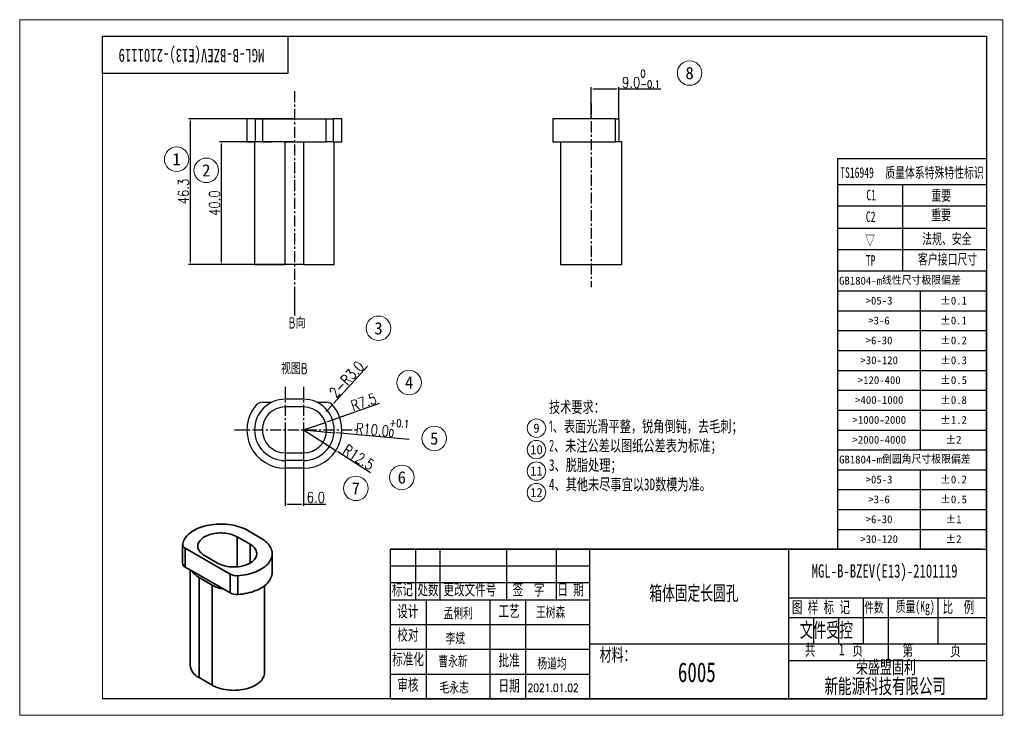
# Model space of a CAD drawing. Header units: millimetres. Extents: x 21818 to 22927, y -5668 to -4885.
import ezdxf
from ezdxf.enums import TextEntityAlignment as Align

# ---------------------------------------------------------------- set-up
doc = ezdxf.new("R2010")
doc.units = ezdxf.units.MM
doc.header["$PDMODE"] = 3
doc.header["$PDSIZE"] = 8
doc.linetypes.add('CENTER', pattern=[2, 1.25, -0.25, 0.25, -0.25])
doc.linetypes.add('EB_DASH', pattern=[6, 3, -3])
doc.layers.get('0').update_dxf_attribs({"linetype": 'CONTINUOUS'})
doc.layers.get('Defpoints').update_dxf_attribs({"linetype": 'CONTINUOUS'})
for name, color, linetype in [('10', 7, 'CONTINUOUS'), ('3中心线层', 1, 'CENTER'), ('7标注层', 4, 'CONTINUOUS'), ('图框', 7, 'CONTINUOUS'), ('尺寸', 7, 'CONTINUOUS'), ('技术要求', 4, 'CONTINUOUS')]:
    doc.layers.add(name, color=color, linetype=linetype)
for name, color, linetype, lineweight in [('1轮廓实线层', 7, 'CONTINUOUS', 30), ('CAXA2', 7, 'EB_DASH', 25), ('from', 2, 'CONTINUOUS', 50), ('单行文本', 7, 'CONTINUOUS', 5), ('细实线', 3, 'CONTINUOUS', 13), ('轮廓实线层', 7, 'CONTINUOUS', 35)]:
    doc.layers.add(name, color=color, linetype=linetype, lineweight=lineweight)
doc.styles.add('PC_TEXTSTYLE', font='isocp.shx', dxfattribs={"width": 0.8, "bigfont": 'hzfs.shx'})
doc.styles.add('SLDTEXTSTYLE0', font='仿宋GB2312_0.shx', dxfattribs={"bigfont": 'bigfont'})
doc.styles.add('SLDTEXTSTYLE1', font='仿宋GB2312_0.shx', dxfattribs={"width": 0.7, "bigfont": 'bigfont'})
doc.styles.add('SLDTEXTSTYLE2', font='仿宋GB2312_0.shx', dxfattribs={"width": 0.7})
doc.styles.add('SLDTEXTSTYLE3', font='仿宋GB2312_0.shx')
doc.styles.get("Standard").update_dxf_attribs({"font": 'isocp.shx', "width": 0.707, "bigfont": 'hztxt.shx'})
doc.styles.add('TH_GBDIM', font='romans.shx', dxfattribs={"width": 0.8, "bigfont": 'gbcbig.shx'})
doc.styles.add('UFIDATXT', font='TXT', dxfattribs={"bigfont": 'hzfs.shx'})
doc.styles.add('文字', font='simhei.ttf')
doc.styles.add('标准', font='仿宋GB2312_0.shx', dxfattribs={"width": 0.667})
doc.dimstyles.new('TH_GBDIM1', dxfattribs={"dimtxt": 12, "dimasz": 2.5, "dimexe": 2, "dimexo": 0, "dimgap": 1.5, "dimtad": 1, "dimdec": 1, "dimzin": 0, "dimdsep": 46, "dimtxsty": 'TH_GBDIM', "dimcen": 2.5, "dimclrd": 130, "dimclre": 130, "dimclrt": 3, "dimadec": 0, "dimazin": 0, "dimtfac": 0.714286, "dimtdec": 1, "dimtmove": 0, "dimatfit": 3, "dimfxl": 1, "dimtzin": 0, "dimlwd": -1, "dimlwe": -1, "dimarcsym": 0})

# ---------------------------------------------------------------- blocks, each defined once
blk = doc.blocks.new('SW_TABLEANNOTATION_0')
at = {"layer": '尺寸', "color": 0}
for p, q in [((0, 0), (0, -336)), ((180, 0), (0, 0)), ((180, -336), (180, 0)), ((0, -24), (180, -24)), ((100, -24), (100, -216)), ((0, -48), (180, -48)), ((0, -72), (180, -72)), ((0, -96), (180, -96)), ((0, -120), (180, -120)), ((0, -144), (180, -144)), ((0, -168), (180, -168)), ((0, -192), (180, -192)), ((0, -216), (180, -216)), ((0, -240), (180, -240)), ((100, -240), (100, -336)), ((0, -264), (180, -264)), ((0, -288), (180, -288)), ((0, -312), (180, -312)), ((0, -336), (180, -336))]:
    blk.add_line(p, q, dxfattribs=at)
at = {"layer": '尺寸', "color": 0, "attachment_point": 1}
for s, insert, char_height, style in [('GB1804-m线性尺寸极限偏差', (2, -6.9), 9.525, 'SLDTEXTSTYLE0'), ('>05-3', (34.1, -31), 9.52, 'SLDTEXTSTYLE3'), ('±0.1', (124.1, -31), 9.52, 'SLDTEXTSTYLE3'), ('>3-6', (37.3, -55), 9.52, 'SLDTEXTSTYLE3'), ('±0.1', (124.1, -55), 9.52, 'SLDTEXTSTYLE3'), ('>6-30', (34.1, -79), 9.52, 'SLDTEXTSTYLE3'), ('±0.2', (124.1, -79), 9.52, 'SLDTEXTSTYLE3'), ('>30-120', (27.8, -103), 9.52, 'SLDTEXTSTYLE3'), ('±0.3', (124.1, -103), 9.52, 'SLDTEXTSTYLE3'), ('>120-400', (24.6, -127), 9.52, 'SLDTEXTSTYLE3'), ('±0.5', (124.1, -127), 9.52, 'SLDTEXTSTYLE3'), ('>400-1000', (21.4, -151), 9.52, 'SLDTEXTSTYLE3'), ('±0.8', (124.1, -151), 9.52, 'SLDTEXTSTYLE3'), ('>1000-2000', (18.2, -175), 9.52, 'SLDTEXTSTYLE3'), ('±1.2', (124.1, -175), 9.52, 'SLDTEXTSTYLE3'), ('>2000-4000', (18.2, -199), 9.52, 'SLDTEXTSTYLE3'), ('±2', (130.5, -199), 9.52, 'SLDTEXTSTYLE3'), ('GB1804-m倒圆角尺寸极限偏差', (2, -222.9), 9.525, 'SLDTEXTSTYLE0'), ('>05-3', (34.1, -247), 9.52, 'SLDTEXTSTYLE3'), ('±0.2', (124.1, -247), 9.52, 'SLDTEXTSTYLE3'), ('>3-6', (37.3, -271), 9.52, 'SLDTEXTSTYLE3'), ('±0.5', (124.1, -271), 9.52, 'SLDTEXTSTYLE3'), ('>6-30', (34.1, -295), 9.52, 'SLDTEXTSTYLE3'), ('±1', (130.5, -295), 9.52, 'SLDTEXTSTYLE3'), ('>30-120', (27.8, -319), 9.52, 'SLDTEXTSTYLE3'), ('±2', (130.5, -319), 9.52, 'SLDTEXTSTYLE3')]:
    blk.add_mtext(s, dxfattribs=dict(at, insert=insert, char_height=char_height, style=style))
blk = doc.blocks.new('BMS')
at = {"layer": '图框', "color": 0}
for p, q in [((-1.58, 45.13), (-180, 45.13)), ((-180, 0), (-180, 45.13)), ((-180, 45.13), (0, 45.13)), ((-172.39, 29.84), (-172.39, 45.13)), ((-164.96, 29.84), (-164.96, 45.13)), ((-144.9, 29.84), (-144.9, 45.13)), ((-129.86, 29.84), (-129.86, 45.13)), ((-119.83, 0), (-119.83, 45.13)), ((-59.66, 0), (-59.66, 45.13)), ((-180, 40.11), (-119.83, 40.11)), ((-180.02, 35.1), (-119.84, 35.1)), ((-180.02, 29.84), (-119.84, 29.84)), ((-180.02, 29.84), (-119.84, 29.84)), ((-169.16, 0), (-169.16, 29.84)), ((-139.08, 0), (-139.08, 29.84)), ((-59.73, 30.46), (0, 30.46)), ((-37.09, 16.54), (-37.09, 30.46)), ((-29.57, 11.53), (-29.57, 30.46)), ((-14.53, 16.54), (-14.53, 30.46)), ((-59.66, 24.57), (0, 24.57)), ((-52.14, 16.54), (-52.14, 24.57)), ((-44.61, 16.54), (-44.61, 24.57)), ((-179.98, 22.38), (-119.81, 22.38)), ((-179.98, 14.92), (-119.81, 14.92)), ((-119.83, 16.54), (-59.66, 16.54)), ((-59.66, 16.54), (0, 16.54)), ((-59.66, 11.53), (0, 11.53)), ((-180, 7.46), (-119.83, 7.46)), ((-180, 0), (-1.58, 0)), ((-178.75, 0), (-1.58, 0)), ((-180, 0), (-1.58, 0)), ((-178.75, 0), (0, 0))]:
    blk.add_line(p, q, dxfattribs=at)
at = {"layer": '图框', "linetype": 'Continuous'}
blk.add_line((-149.87, 0), (-149.93, 29.84), dxfattribs=at)
at = {"layer": '图框'}
blk.add_line((0, 0), (-180, 0), dxfattribs=at)
blk.add_line((0, 0), (-180, 0), dxfattribs=at)
blk.add_lwpolyline([(0, 45.13), (0, 0)], dxfattribs=at)
at = {"style": '标准', "width": 0.667}
for tag, p in [('工艺_001', (-130.03, 24.57)), ('校对_001', (-159.4, 16.68)), ('标准化_001', (-159.51, 9.77)), ('批准_001', (-129.75, 9.09)), ('审核_001', (-159.25, 1.85)), ('批准日期_001', (-129.64, 1.55))]:
    blk.add_attdef(tag, p, '', height=3.5, dxfattribs=at)
at = {"color": 1, "style": '标准', "width": 0.667}
blk.add_attdef('受控', text='', height=7, dxfattribs=at).set_placement((-48.36, 20.84), align=Align.MIDDLE)
at = {"layer": '图框', "color": 0, "attachment_point": 1, "style": '标准'}
for s, insert, char_height in [('\\fFangSong_GB2312|b0|i0|p34;标记', (-179.59, 34.75), 3.51), ('\\fFangSong_GB2312|b0|i0|p34;处数', (-171.87, 34.75), 3.51), ('\\fFangSong_GB2312|b0|i0|p34; 更改文件号 ', (-165.62, 34.75), 3.51), ('\\fFangSong_GB2312|b0|i0|p34; 签  字 ', (-144.69, 34.75), 3.51), ('\\fFangSong_GB2312|b0|i0|p34; 日 期 ', (-131.17, 34.75), 3.51), ('\\fFangSong_GB2312|b0|i0|p34; 图 样 标 记 ', (-60.35, 29.4), 3.51), ('{\\fSimSun|b0|i0|c134|p2; 质量(Kg) }', (-28.83, 29.49), 3.2348), ('\\fFangSong_GB2312|b0|i0|p34; 比  例 ', (-14.84, 29.42), 3.51), ('{\\fSimSun|b0|i0|c134|p2;设计} ', (-177.94, 28.15), 3.51), ('{\\fSimSun|b0|i0|c134|p2;工艺}', (-147.37, 28.2), 3.51), ('\\fFangSong_GB2312|b0|i0|p34; 件数 ', (-38.28, 29.13), 3.087), ('{\\fSimSun|b0|i0|c134|p2;校对}', (-177.94, 21.06), 3.4856), ('\\fFangSong_GB2312|b0|i0|p34;材料：', (-116.85, 15.29), 3.9789), ('{\\fSimSun|b0|i0|c134|p2;共   }    {\\fSimSun|b0|i0|c134|p2;页}', (-54.84, 16.53), 3.51), ('{\\fSimSun|b0|i0|c134|p2;第   }    {\\fSimSun|b0|i0|c134|p2;页}', (-25.3, 16.39), 3.51), ('{\\fFangSong_GB2312|b0|i0|c134|p34; 标准化 }', (-181.07, 13.7), 3.51), ('{\\fSimSun|b0|i0|c134|p2;批准}', (-147.37, 13.38), 3.51), ('荣盛盟固利', (-39.4, 11.53), 3.979), ('{\\fSimSun|b0|i0|c134|p2;审核}', (-177.94, 5.96), 3.51), ('{\\fSimSun|b0|i0|c134|p2;日期}', (-147.37, 5.72), 3.51), ('新能源科技有限公司', (-48.87, 6.05), 4.476)]:
    blk.add_mtext(s, dxfattribs=dict(at, insert=insert, char_height=char_height))
at = {"layer": '图框', "color": 0, "style": '标准', "width": 0.8}
blk.add_attdef('设计', text='', height=3.51, dxfattribs=at).set_placement((-159.53, 24), align=Align.CENTER)
blk = doc.blocks.new('*D358')
at = {"layer": '7标注层', "color": 130, "transparency": 16777216}
for p, q in [((22222.8, -5317.3), (22164.4, -5337.6)), ((22137.6, -5346.9), (22162.1, -5338.4))]:
    blk.add_line(p, q, dxfattribs=at)
blk.add_solid([(22164.3, -5337.2), (22164.6, -5338), (22162.1, -5338.4)], dxfattribs=at)
at = {"layer": 'Defpoints', "color": 0, "transparency": 16777216}
for p in [(22162.1, -5338.4), (22137.6, -5346.9)]:
    blk.add_point(p, dxfattribs=at)
at = {"layer": '7标注层', "color": 3, "transparency": 16777216, "insert": (22205.2, -5315.5), "char_height": 12, "attachment_point": 5, "rotation": 19.122, "style": 'TH_GBDIM'}
blk.add_mtext('R7.5', dxfattribs=at)
blk = doc.blocks.new('*D356')
at = {"layer": '7标注层', "color": 130, "transparency": 16777216}
for p, q in [((22137.6, -5346.9), (22172, -5350)), ((22256.6, -5357.7), (22174.5, -5350.2))]:
    blk.add_line(p, q, dxfattribs=at)
blk.add_solid([(22174.5, -5349.8), (22174.4, -5350.6), (22172, -5350)], dxfattribs=at)
at = {"layer": 'Defpoints', "color": 0, "transparency": 16777216}
for p in [(22137.6, -5346.9), (22172, -5350)]:
    blk.add_point(p, dxfattribs=at)
at = {"layer": '7标注层', "color": 3, "transparency": 16777216, "insert": (22226.3, -5343.6), "char_height": 12, "attachment_point": 5, "rotation": 354.7901, "style": 'TH_GBDIM'}
blk.add_mtext('R10.0{\\H0.7x;\\S+0.1^ 0;}', dxfattribs=at)
blk = doc.blocks.new('*D359')
at = {"layer": '7标注层', "color": 130, "transparency": 16777216}
for p, q in [((22137.6, -5346.9), (22173.9, -5370.2)), ((22213, -5395.2), (22176, -5371.5))]:
    blk.add_line(p, q, dxfattribs=at)
blk.add_solid([(22176.2, -5371.2), (22175.8, -5371.9), (22173.9, -5370.2)], dxfattribs=at)
at = {"layer": 'Defpoints', "color": 0, "transparency": 16777216}
for p in [(22137.6, -5346.9), (22173.9, -5370.2)]:
    blk.add_point(p, dxfattribs=at)
at = {"layer": '7标注层', "color": 3, "transparency": 16777216, "insert": (22199.6, -5377.7), "char_height": 12, "attachment_point": 5, "rotation": 327.3242, "style": 'TH_GBDIM'}
blk.add_mtext('R12.5', dxfattribs=at)
blk = doc.blocks.new('*D360')
at = {"layer": '7标注层', "color": 130, "transparency": 16777216}
for p, q in [((22116.9, -5346.9), (22116.9, -5432.3)), ((22137.6, -5346.9), (22137.6, -5432.3)), ((22119.4, -5430.3), (22135.1, -5430.3)), ((22137.6, -5430.3), (22162.7, -5430.3))]:
    blk.add_line(p, q, dxfattribs=at)
for points in [[(22119.4, -5429.9), (22119.4, -5430.7), (22116.9, -5430.3)], [(22135.1, -5429.9), (22135.1, -5430.7), (22137.6, -5430.3)]]:
    blk.add_solid(points, dxfattribs=at)
at = {"layer": 'Defpoints', "color": 0, "transparency": 16777216}
for p in [(22116.9, -5346.9), (22137.6, -5346.9), (22137.6, -5430.3)]:
    blk.add_point(p, dxfattribs=at)
at = {"layer": '7标注层', "color": 3, "transparency": 16777216, "insert": (22151.4, -5422.8), "char_height": 12, "attachment_point": 5, "style": 'TH_GBDIM'}
blk.add_mtext('6.0', dxfattribs=at)
blk = doc.blocks.new('*D361')
at = {"layer": '7标注层', "color": 130, "transparency": 16777216}
for p, q in [((22127.2, -4996.6), (22007.8, -4996.6)), ((22009.8, -4999.1), (22009.8, -5158.1)), ((22127.2, -5160.6), (22007.8, -5160.6))]:
    blk.add_line(p, q, dxfattribs=at)
for points in [[(22009.4, -4999.1), (22010.2, -4999.1), (22009.8, -4996.6)], [(22009.4, -5158.1), (22010.2, -5158.1), (22009.8, -5160.6)]]:
    blk.add_solid(points, dxfattribs=at)
at = {"layer": 'Defpoints', "color": 0, "transparency": 16777216}
for p in [(22127.2, -4996.6), (22009.8, -5160.6), (22127.2, -5160.6)]:
    blk.add_point(p, dxfattribs=at)
at = {"layer": '7标注层', "color": 3, "transparency": 16777216, "insert": (22002.3, -5078.6), "char_height": 12, "attachment_point": 5, "rotation": 90, "style": 'TH_GBDIM'}
blk.add_mtext('46.3', dxfattribs=at)
blk = doc.blocks.new('*D362')
at = {"layer": '7标注层', "color": 130, "transparency": 16777216}
for p, q in [((22127.2, -5022.5), (22042.8, -5022.5)), ((22044.8, -5025), (22044.8, -5158.1)), ((22127.2, -5160.6), (22042.8, -5160.6))]:
    blk.add_line(p, q, dxfattribs=at)
for points in [[(22044.4, -5025), (22045.2, -5025), (22044.8, -5022.5)], [(22044.4, -5158.1), (22045.2, -5158.1), (22044.8, -5160.6)]]:
    blk.add_solid(points, dxfattribs=at)
at = {"layer": 'Defpoints', "color": 0, "transparency": 16777216}
for p in [(22127.2, -5022.5), (22044.8, -5160.6), (22127.2, -5160.6)]:
    blk.add_point(p, dxfattribs=at)
at = {"layer": '7标注层', "color": 3, "transparency": 16777216, "insert": (22037.3, -5091.6), "char_height": 12, "attachment_point": 5, "rotation": 90, "style": 'TH_GBDIM'}
blk.add_mtext('40.0', dxfattribs=at)
blk = doc.blocks.new('*D363')
at = {"layer": '7标注层', "color": 130, "transparency": 16777216}
for p, q in [((22461.6, -4996.6), (22461.6, -4961)), ((22464.1, -4963), (22490.1, -4963)), ((22492.6, -4996.6), (22492.6, -4961)), ((22492.6, -4963), (22539.8, -4963))]:
    blk.add_line(p, q, dxfattribs=at)
for points in [[(22464.1, -4962.6), (22464.1, -4963.4), (22461.6, -4963)], [(22490.1, -4962.6), (22490.1, -4963.4), (22492.6, -4963)]]:
    blk.add_solid(points, dxfattribs=at)
at = {"layer": 'Defpoints', "color": 0, "transparency": 16777216}
for p in [(22492.6, -4963), (22461.6, -4996.6), (22492.6, -4996.6)]:
    blk.add_point(p, dxfattribs=at)
at = {"layer": '7标注层', "color": 3, "transparency": 16777216, "insert": (22517.5, -4951.7), "char_height": 12, "attachment_point": 5, "style": 'TH_GBDIM'}
blk.add_mtext('9.0{\\H0.7x;\\S0^ -0.1;}', dxfattribs=at)
blk = doc.blocks.new('*D357')
at = {"layer": '7标注层', "color": 130, "transparency": 16777216}
for p, q in [((22209.6, -5275.1), (22171.7, -5316.7)), ((22163, -5326.1), (22170, -5318.5))]:
    blk.add_line(p, q, dxfattribs=at)
blk.add_solid([(22171.4, -5316.4), (22172, -5316.9), (22170, -5318.5)], dxfattribs=at)
at = {"layer": 'Defpoints', "color": 0, "transparency": 16777216}
for p in [(22170, -5318.5), (22163, -5326.1)]:
    blk.add_point(p, dxfattribs=at)
at = {"layer": '7标注层', "color": 3, "transparency": 16777216, "insert": (22186, -5289.9), "char_height": 12, "attachment_point": 5, "rotation": 47.59, "style": 'TH_GBDIM'}
blk.add_mtext('2-R3.0', dxfattribs=at)

msp = doc.modelspace()

# ---------------------------------------------------------------- linework, layer by layer
for p, q in [((22083.42, -5022.53), (22083.42, -4996.63)), ((22091.45, -4996.63), (22091.45, -5022.53)), ((22163.02, -5022.53), (22163.02, -4996.63)), ((22171.05, -4996.63), (22171.05, -5022.53)), ((22488.82, -5022.53), (22488.82, -4996.63)), ((22738.8, -5041.43), (22906.58, -5041.43))]:
    msp.add_line(p, q)
at = {"layer": '1轮廓实线层'}
for p, q in [((22073.72, -4996.63), (22073.72, -5022.53)), ((22083.42, -4996.63), (22073.72, -4996.63)), ((22083.42, -4996.63), (22091.45, -4996.63)), ((22091.45, -4996.63), (22163.02, -4996.63)), ((22163.02, -4996.63), (22171.05, -4996.63)), ((22180.74, -4996.63), (22171.05, -4996.63)), ((22180.74, -5022.53), (22180.74, -4996.63)), ((22418.41, -4996.63), (22418.41, -5022.53)), ((22488.82, -4996.63), (22418.41, -4996.63)), ((22488.82, -4996.63), (22492.63, -4996.63)), ((22492.63, -4996.63), (22492.63, -5022.53)), ((22073.72, -5022.53), (22083.42, -5022.53)), ((22082.35, -5022.53), (22082.35, -5160.62)), ((22091.45, -5022.53), (22083.42, -5022.53)), ((22091.45, -5022.53), (22101.82, -5022.53)), ((22116.87, -5022.53), (22101.82, -5022.53)), ((22116.87, -5160.62), (22116.87, -5022.53)), ((22116.87, -5022.53), (22137.59, -5022.53)), ((22137.59, -5022.53), (22137.59, -5160.62)), ((22137.59, -5022.53), (22152.64, -5022.53)), ((22152.64, -5022.53), (22163.02, -5022.53)), ((22171.05, -5022.53), (22163.02, -5022.53)), ((22171.05, -5022.53), (22180.74, -5022.53)), ((22172.11, -5160.62), (22172.11, -5022.53)), ((22418.41, -5022.53), (22488.82, -5022.53)), ((22427.04, -5022.53), (22427.04, -5160.62)), ((22492.63, -5022.53), (22488.82, -5022.53)), ((22496.09, -5022.53), (22492.63, -5022.53)), ((22496.09, -5160.62), (22496.09, -5022.53)), ((22082.35, -5160.62), (22116.87, -5160.62)), ((22137.59, -5160.62), (22116.87, -5160.62)), ((22137.59, -5160.62), (22172.11, -5160.62)), ((22427.04, -5160.62), (22496.09, -5160.62)), ((22091.45, -5315.79), (22101.82, -5315.79)), ((22137.59, -5312.34), (22116.87, -5312.34)), ((22137.59, -5320.97), (22116.87, -5320.97)), ((22152.64, -5315.79), (22163.02, -5315.79)), ((22116.87, -5372.75), (22137.59, -5372.75)), ((22137.59, -5381.38), (22116.87, -5381.38)), ((22137.59, -5390.01), (22116.87, -5390.01))]:
    msp.add_line(p, q, dxfattribs=at)
for centre, radius, start, end in [((22116.87, -5346.86), 43.15, 140.83347, 270), ((22116.87, -5346.86), 34.52, 90, 270), ((22091.45, -5326.14), 10.36, 90, 140.83347), ((22116.87, -5346.86), 25.89, 90, 270), ((22137.59, -5346.86), 34.52, 270, 90), ((22137.59, -5346.86), 43.15, 270, 39.16653), ((22137.59, -5346.86), 25.89, 270, 90), ((22163.02, -5326.14), 10.36, 39.16653, 90)]:
    msp.add_arc(centre, radius, start, end, dxfattribs=at)
at = {"layer": '3中心线层', "ltscale": 10}
for p, q in [((22127.23, -4965.56), (22127.23, -5191.79)), ((22461.56, -4979.47), (22461.56, -5186.01)), ((22116.87, -5298.53), (22116.87, -5387.31)), ((22137.59, -5298.53), (22137.59, -5389.83)), ((22059.91, -5346.86), (22197.49, -5346.86))]:
    msp.add_line(p, q, dxfattribs=at)
at = {"layer": 'CAXA2', "linetype": 'Continuous'}
for p, q in [((22738.8, -5041.43), (22738.8, -5168.02)), ((22738.8, -5070.72), (22906.58, -5070.72)), ((22811.95, -5070.72), (22811.95, -5168.02)), ((22738.8, -5094.78), (22906.58, -5094.78)), ((22738.8, -5119.9), (22906.58, -5119.9)), ((22738.8, -5143.96), (22906.58, -5143.96)), ((22738.8, -5143.96), (22906.58, -5143.96))]:
    msp.add_line(p, q, dxfattribs=at)
at = {"layer": '图框', "linetype": 'Continuous', "lineweight": 18}
for p, q in [((21817.84, -5668.12), (21817.84, -4885.12)), ((22925.22, -4885.12), (21817.84, -4885.12)), ((21817.84, -5668.12), (21817.84, -4885.12)), ((22925.22, -5668.12), (22925.22, -4885.12)), ((22925.22, -5668.12), (22925.22, -4885.12)), ((21911.05, -5649.48), (21911.05, -4922.41)), ((22925.22, -5668.12), (21817.84, -5668.12))]:
    msp.add_line(p, q, dxfattribs=at)
at = {"layer": '图框'}
for q in [(21911.05, -5649.48), (21929.7, -5649.48)]:
    msp.add_line((22906.58, -5649.48), q, dxfattribs=at)
at = {"layer": '图框', "color": 0}
for p in [(22235.44, -5649.48), (22240.11, -5649.48)]:
    msp.add_line(p, (22900.68, -5649.48), dxfattribs=at)
at = {"layer": '图框'}
for points in [[(21911.05, -4903.77), (22906.58, -4903.77), (22906.58, -5649.48)], [(22119.85, -4945.53), (21911.05, -4945.53), (21911.05, -4903.77), (22119.85, -4903.77), (22119.85, -4945.53)]]:
    msp.add_lwpolyline(points, dxfattribs=at)
at = {"layer": '细实线'}
for centre, radius in [((22572.33, -4945.16), 13.81), ((21994.61, -5042.22), 13.81), ((22027.95, -5054.7), 13.81), ((22221.92, -5232.49), 13.81), ((22256.38, -5293.56), 13.81), ((22284.7, -5356.49), 13.81), ((22399.85, -5344.9), 10.36), ((22399.85, -5369.07), 10.36), ((22248.19, -5400.36), 13.81), ((22399.85, -5393.24), 10.36), ((22196.43, -5412.67), 13.81), ((22399.85, -5417.4), 10.36)]:
    msp.add_circle(centre, radius, dxfattribs=at)
at = {"layer": '轮廓实线层'}
for p, q in [((22089.49, -5468.6), (22074.84, -5460.15)), ((22001.34, -5475.84), (22001.34, -5496.98)), ((22077.28, -5475.65), (22062.63, -5467.2)), ((22062.63, -5467.2), (22062.63, -5501.02)), ((22077.28, -5496.79), (22077.28, -5475.65)), ((22004.37, -5480.07), (22054.98, -5509.28)), ((22004.37, -5480.07), (22004.37, -5501.21)), ((22026.01, -5488.33), (22040.66, -5496.79)), ((22102.13, -5507.36), (22102.13, -5486.22)), ((22004.37, -5501.21), (22011.71, -5505.45)), ((22009.8, -5504.34), (22009.8, -5611.67)), ((22047.64, -5526.19), (22011.71, -5505.45)), ((22054.98, -5530.43), (22054.98, -5509.28)), ((22063.36, -5511), (22063.36, -5532.15)), ((22019.91, -5513), (22034.56, -5521.46)), ((22019.91, -5625.76), (22019.91, -5513)), ((22034.56, -5521.46), (22034.56, -5634.22)), ((22093.49, -5620.12), (22093.49, -5522.31)), ((22047.64, -5526.19), (22054.98, -5530.43)), ((22034.56, -5634.22), (22019.91, -5625.76))]:
    msp.add_line(p, q, dxfattribs=at)
at = {"layer": '轮廓实线层', "flags": 128}
for points in [[(22001.39, -5475.23), (22001.76, -5473.64), (22002.31, -5472.07), (22003.03, -5470.52), (22003.93, -5469), (22004.99, -5467.52), (22006.21, -5466.08), (22007.59, -5464.69), (22009.13, -5463.35), (22010.81, -5462.07), (22012.63, -5460.86), (22014.58, -5459.71), (22016.65, -5458.65), (22018.84, -5457.66), (22021.14, -5456.75), (22023.53, -5455.94), (22026, -5455.21), (22028.56, -5454.57), (22031.18, -5454.04), (22033.85, -5453.6), (22036.56, -5453.26), (22039.31, -5453.02), (22042.08, -5452.89), (22044.86, -5452.85), (22047.64, -5452.93), (22050.4, -5453.1), (22053.14, -5453.38), (22055.84, -5453.76), (22058.49, -5454.23), (22061.09, -5454.81), (22063.61, -5455.48), (22066.06, -5456.24), (22068.41, -5457.09), (22070.67, -5458.03), (22072.81, -5459.05), (22074.84, -5460.15)], [(22026.01, -5488.33), (22024.56, -5487.43), (22023.25, -5486.45), (22022.08, -5485.42), (22021.06, -5484.33), (22020.2, -5483.2), (22019.51, -5482.03), (22018.98, -5480.83), (22018.63, -5479.61), (22018.45, -5478.38), (22018.45, -5477.15), (22018.63, -5475.92), (22018.98, -5474.7), (22019.51, -5473.5), (22020.2, -5472.33), (22021.06, -5471.2), (22022.08, -5470.11), (22023.25, -5469.08), (22024.56, -5468.1), (22026.01, -5467.2), (22027.59, -5466.36), (22029.28, -5465.6), (22031.07, -5464.92), (22032.95, -5464.34), (22034.91, -5463.84), (22036.94, -5463.44), (22039.01, -5463.14), (22041.12, -5462.93), (22043.25, -5462.83), (22045.39, -5462.83), (22047.53, -5462.93), (22049.64, -5463.14), (22051.71, -5463.44), (22053.74, -5463.84), (22055.7, -5464.34), (22057.58, -5464.92), (22059.37, -5465.6), (22061.06, -5466.36), (22062.63, -5467.2)], [(22077.28, -5475.65), (22078.73, -5476.56), (22080.04, -5477.53), (22081.21, -5478.57), (22082.23, -5479.66), (22083.09, -5480.79), (22083.79, -5481.96), (22084.31, -5483.15), (22084.66, -5484.37), (22084.84, -5485.6), (22084.84, -5486.84), (22084.66, -5488.07), (22084.31, -5489.29), (22083.79, -5490.49), (22083.09, -5491.65), (22082.23, -5492.79), (22081.21, -5493.87), (22080.04, -5494.91), (22078.73, -5495.88), (22077.28, -5496.79), (22075.71, -5497.63), (22074.02, -5498.39), (22072.22, -5499.06), (22070.34, -5499.65), (22068.38, -5500.15), (22066.36, -5500.55), (22064.28, -5500.85), (22062.17, -5501.05), (22060.04, -5501.16), (22057.9, -5501.16), (22055.77, -5501.05), (22053.66, -5500.85), (22051.58, -5500.55), (22049.56, -5500.15), (22047.6, -5499.65), (22045.72, -5499.06), (22043.92, -5498.39), (22042.24, -5497.63), (22040.66, -5496.79)], [(22089.49, -5468.6), (22091.39, -5469.77), (22093.15, -5471.01), (22094.78, -5472.31), (22096.25, -5473.67), (22097.58, -5475.09), (22098.74, -5476.54), (22099.73, -5478.04), (22100.56, -5479.57), (22101.22, -5481.13), (22101.7, -5482.71), (22102, -5484.31), (22102.12, -5485.91), (22102.07, -5487.51), (22101.83, -5489.11), (22101.42, -5490.7), (22100.83, -5492.27), (22100.07, -5493.81), (22099.14, -5495.32), (22098.04, -5496.8), (22096.78, -5498.23), (22095.37, -5499.61), (22093.8, -5500.93), (22092.09, -5502.19), (22090.24, -5503.39), (22088.26, -5504.52), (22086.16, -5505.57), (22083.94, -5506.54), (22081.63, -5507.42), (22079.21, -5508.22), (22076.72, -5508.93), (22074.15, -5509.54), (22071.52, -5510.06), (22068.84, -5510.47), (22066.11, -5510.79), (22063.36, -5511)], [(22063.36, -5532.15), (22066.11, -5531.93), (22068.84, -5531.62), (22071.52, -5531.2), (22074.15, -5530.68), (22076.72, -5530.07), (22079.21, -5529.36), (22081.63, -5528.57), (22083.94, -5527.68), (22086.16, -5526.71), (22088.26, -5525.66), (22090.24, -5524.53), (22092.09, -5523.34), (22093.8, -5522.07), (22095.37, -5520.75), (22096.78, -5519.37), (22098.04, -5517.94), (22099.14, -5516.46), (22100.07, -5514.95), (22100.83, -5513.41), (22101.42, -5511.84), (22101.83, -5510.25), (22102.07, -5508.66), (22102.13, -5507.36)], [(22034.56, -5634.22), (22036.36, -5635.19), (22038.28, -5636.08), (22040.31, -5636.89), (22042.43, -5637.62), (22044.63, -5638.25), (22046.91, -5638.8), (22049.24, -5639.25), (22051.63, -5639.6), (22054.06, -5639.85), (22056.51, -5640), (22058.97, -5640.05), (22061.43, -5640), (22063.88, -5639.85), (22066.31, -5639.6), (22068.7, -5639.25), (22071.04, -5638.8), (22073.31, -5638.25), (22075.52, -5637.62), (22077.64, -5636.89), (22079.66, -5636.08), (22081.58, -5635.19), (22083.38, -5634.22), (22085.06, -5633.17), (22086.61, -5632.07), (22088.01, -5630.9), (22089.27, -5629.67), (22090.37, -5628.4), (22091.32, -5627.09), (22092.1, -5625.74), (22092.71, -5624.36), (22093.14, -5622.96), (22093.41, -5621.55), (22093.49, -5620.12)]]:
    msp.add_lwpolyline(points, dxfattribs=at)
at = {"layer": '轮廓实线层'}
for centre, radius, start, end in [((22006.28, -5475.56), 4.9, 176.18252, 247.10458), ((22006.42, -5496.54), 5.1, 184.98983, 246.33031), ((22030.59, -5493.18), 22.51, 213.01666, 241.69138), ((22062.14, -5495.67), 15.38, 242.25744, 274.53129), ((22055.67, -5483.57), 43.37, 240.87897, 259.33718), ((22062.14, -5516.81), 15.38, 242.25744, 274.53129), ((22027.36, -5609.74), 17.67, 186.26734, 245.05281)]:
    msp.add_arc(centre, radius, start, end, dxfattribs=at)

# ---------------------------------------------------------------- block references
ref = msp.add_blockref('BMS', (22906.58, -5649.48), dxfattribs=dict(xscale=3.72857142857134, yscale=3.72857142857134, zscale=3.72857142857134))
ref.add_attrib('受控', '文件受控', dxfattribs={"height": 18.643, "style": 'UFIDATXT', "width": 0.8}).set_placement((22726.26, -5571.79), align=Align.MIDDLE)
ref.add_attrib('设计', '孟俐利', dxfattribs={"layer": '图框', "color": 0, "height": 13.087, "style": 'UFIDATXT', "width": 0.8}).set_placement((22311.75, -5559.98), align=Align.CENTER)
ref.add_attrib('工艺_001', '王树森', (22399.39, -5558.96), dxfattribs={"height": 13.05, "style": 'UFIDATXT', "width": 0.8})
ref.add_attrib('校对_001', '李斌', (22297.49, -5588.44), dxfattribs={"height": 13.05, "style": 'UFIDATXT', "width": 0.8})
ref.add_attrib('标准化_001', '曹永新', (22289.37, -5614.2), dxfattribs={"height": 13.05, "style": 'UFIDATXT', "width": 0.8})
ref.add_attrib('审核_001', '毛永志', (22290.68, -5643.72), dxfattribs={"height": 13.05, "style": 'UFIDATXT', "width": 0.8})
ref.add_attrib('批准_001', '杨道均', (22400.93, -5616.63), dxfattribs={"height": 13.05, "style": 'UFIDATXT', "width": 0.8})
ref.add_attrib('批准日期_001', '2021.01.02', (22389.83, -5641.84), dxfattribs={"height": 9.321, "style": 'UFIDATXT', "width": 0.8})
at = {"layer": '尺寸', "xscale": 0.9321428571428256, "yscale": 0.9321428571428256, "zscale": 0.9321428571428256}
msp.add_blockref('SW_TABLEANNOTATION_0', (22738.8, -5168.02), dxfattribs=at)

# ---------------------------------------------------------------- texts
at = {"layer": '10', "insert": (22011.32, -4932.98), "char_height": 15, "attachment_point": 2, "rotation": 180, "style": 'SLDTEXTSTYLE2'}
msp.add_mtext('MGL-B-BZEV(E13)-2101119', dxfattribs=at)
at = {"layer": '10', "attachment_point": 2, "style": 'SLDTEXTSTYLE2'}
for s, insert, char_height in [('MGL-B-BZEV(E13)-2101119', (22791.96, -5498.15), 15), ('6005', (22580.48, -5608.42), 22.371)]:
    msp.add_mtext(s, dxfattribs=dict(at, insert=insert, char_height=char_height))
at = {"layer": '7标注层', "char_height": 12.717, "attachment_point": 1, "style": 'PC_TEXTSTYLE'}
for s, width, insert in [('B向', 44.6186, (22120.79, -5220.01)), ('视图B', 40.1311, (22112.13, -5271.51))]:
    msp.add_mtext_dynamic_manual_height_columns(s, width=width, gutter_width=18.42, heights=[0], dxfattribs=dict(at, insert=insert))
at = {"layer": 'from', "color": 6, "style": '标准', "width": 0.667}
for s, height, p in [('TS16949', 11.883, (22742.01, -5063.15)), (' 质量体系特殊特性标识', 11.8829, (22787.25, -5063.15)), ('C1', 11.883, (22771.41, -5088.37)), ('重要', 11.883, (22844.65, -5088.84)), ('C2', 11.883, (22770.84, -5112.84)), ('重要', 11.883, (22844.44, -5110.89)), ('▽', 11.88, (22770.01, -5139.33)), ('法规、安全', 11.883, (22834.29, -5137.67)), ('TP', 11.883, (22770.84, -5162.02)), ('客户接口尺寸', 11.883, (22829.58, -5160.61))]:
    msp.add_text(s, height=height, dxfattribs=at).set_placement(p)
at = {"layer": '单行文本', "style": '文字'}
for s, height, p in [('8', 13.81, (22572.33, -4945.16)), ('1', 13.81, (21994.61, -5042.22)), ('2', 13.81, (22027.95, -5054.7)), ('3', 13.81, (22221.92, -5232.49)), ('4', 13.81, (22256.38, -5293.56)), ('9', 10.36, (22399.85, -5344.9)), ('5', 13.81, (22284.7, -5356.49)), ('10', 10.357, (22399.85, -5369.07)), ('11', 10.357, (22399.85, -5393.24)), ('6', 13.81, (22248.19, -5400.36)), ('7', 13.81, (22196.43, -5412.67)), ('12', 10.357, (22399.85, -5417.4))]:
    msp.add_text(s, height=height, dxfattribs=at).set_placement(p, align=Align.MIDDLE_CENTER)
at = {"layer": '图框', "attachment_point": 2}
for s, insert, char_height, style in [('箱体固定长圆孔', (22577.18, -5521.9), 18.643, 'SLDTEXTSTYLE1'), ('1', (22743.53, -5587.53), 13.05, 'SLDTEXTSTYLE2')]:
    msp.add_mtext(s, dxfattribs=dict(at, insert=insert, char_height=char_height, style=style))
at = {"layer": '技术要求', "insert": (22413.93, -5314.59), "char_height": 13.05, "width": 663.5077, "attachment_point": 1}
msp.add_mtext('{\\fSimSun|b0|i0|c134|p2;技术要求：\\P}1{\\fSimSun|b0|i0|c134|p2;、表面光滑平整，锐角倒钝，去毛刺；\\P}2{\\fSimSun|b0|i0|c134|p2;、未注公差以图纸公差表为标准；\\P3、脱脂处理；\\P4、其他未尽事宜以3D数模为准。}', dxfattribs=at)

# ---------------------------------------------------------------- dimensions: what is measured, and where the dimension line sits
at = {"layer": '7标注层'}
for base, p1, p2, text, picture, middle in [((22492.63, -4962.97), (22461.56, -4996.63), (22492.63, -4996.63), '9.0{\\H0.7x;\\S0^ -0.1;}', '*D363', (22517.46, -4951.67)), ((22137.59, -5430.28), (22116.87, -5346.86), (22137.59, -5346.86), '6.0', '*D360', (22151.42, -5422.78))]:
    dim = msp.add_linear_dim(base=base, p1=p1, p2=p2, text=text, dimstyle='TH_GBDIM1', dxfattribs=at)
    dim.commit()
    dim.dimension.update_dxf_attribs({"geometry": picture, "text_midpoint": middle})
for base, p1, text, picture, middle in [((22009.81, -5160.62), (22127.23, -4996.63), '46.3', '*D361', (22002.31, -5078.63)), ((22044.8, -5160.62), (22127.23, -5022.53), '40.0', '*D362', (22037.3, -5091.57))]:
    dim = msp.add_linear_dim(base=base, p1=p1, p2=(22127.23, -5160.62), angle=90, text=text, dimstyle='TH_GBDIM1', dxfattribs=at)
    dim.commit()
    dim.dimension.update_dxf_attribs({"geometry": picture, "text_midpoint": middle})
for center, mpoint, text, picture, middle in [((22163.02, -5326.14), (22170, -5318.5), '2-R3.0', '*D357', (22185.96, -5289.91)), ((22137.59, -5346.86), (22173.91, -5370.16), 'R12.5', '*D359', (22199.59, -5377.72))]:
    dim = msp.add_radius_dim(center=center, mpoint=mpoint, text=text, dimstyle='TH_GBDIM1', dxfattribs=at)
    dim.commit()
    dim.dimension.update_dxf_attribs({"geometry": picture, "text_midpoint": middle})
for mpoint, text, picture, middle in [((22162.05, -5338.38), 'R7.5', '*D358', (22207.61, -5322.58)), ((22171.97, -5349.99), 'R10.0{\\H0.7x;\\S+0.1^ 0;}', '*D356', (22225.27, -5354.85))]:
    dim = msp.add_radius_dim(center=(22137.59, -5346.86), mpoint=mpoint, text=text, dimstyle='TH_GBDIM1', dxfattribs=at)
    dim.commit()
    dim.dimension.update_dxf_attribs({"geometry": picture, "text_midpoint": middle, "dimtype": 164})

# ---------------------------------------------------------------- leaders
at = {"layer": '7标注层', "ltscale": 5}
msp.add_leader([(22127.23, -5191.79), (22127.23, -5218.26)], dimstyle='TH_GBDIM1', override={"dimgap": 1.5, "dimtad": 0}, dxfattribs=at)

doc.saveas('drawing.dxf')
